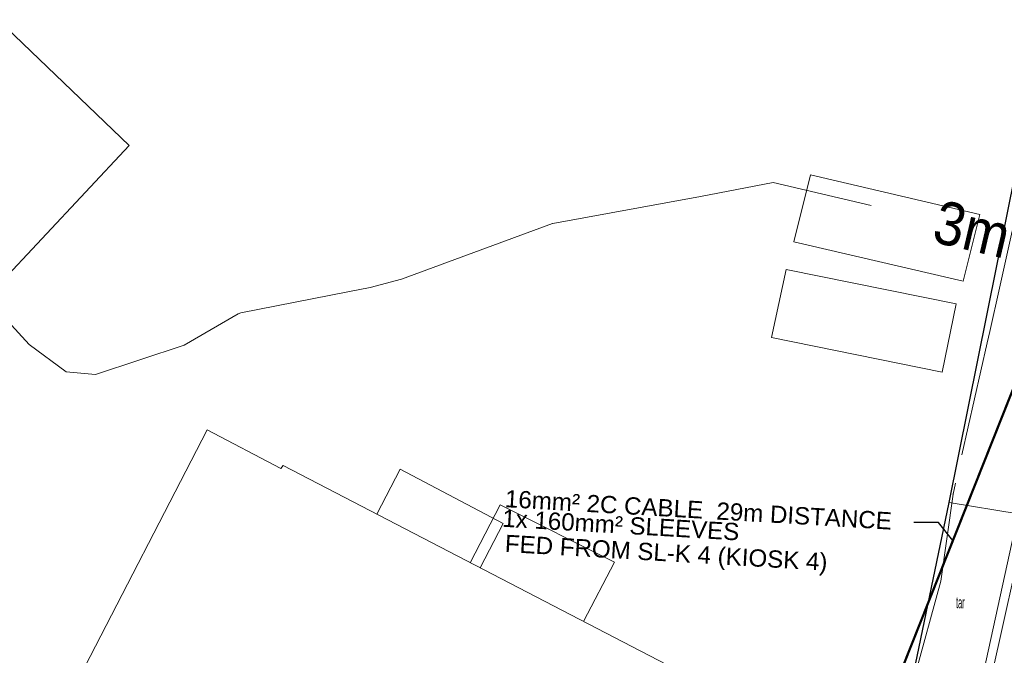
# Model space of a CAD drawing. Header units: millimetres. Extents: x -79464 to -76785, y -3788210 to -3782955.
# Tile 130 of 131: x -78680 to -78646, y -3783990 to -3783968. Entities that reach past the tile are written whole.
import ezdxf
from ezdxf.enums import TextEntityAlignment as Align

# ---------------------------------------------------------------- set-up
doc = ezdxf.new("R2010")
doc.units = ezdxf.units.MM
doc.header["$LTSCALE"] = 8
doc.header["$MEASUREMENT"] = 0
for name, pattern in [('CENTER', [2, 1.25, -0.25, 0.25, -0.25]), ('DASHED', [0.75, 0.5, -0.25]), ('FPHANT', [10, 5, -1, 1, -1, 1, -1])]:
    doc.linetypes.add(name, pattern=pattern)
for name, color, linetype in [('BUILDINGS', 7, 'Continuous'), ('CONTAINER', 7, 'Continuous'), ('EDGE OF ROOF', 7, 'Continuous'), ('FENCE', 7, 'Continuous'), ('MCONTOUR1', 7, 'Continuous'), ('PREVIOUS SURVEY', 9, 'Continuous'), ('PRL - Existing', 170, 'Continuous')]:
    doc.layers.add(name, color=color, linetype=linetype)
doc.layers.add('PREVIOUS SURVEY PERIMETER', color=3, linetype='Continuous', plot=False)
doc.styles.add('Arial Narrow', font='arial.ttf', dxfattribs={"height": 1})
doc.styles.add('MM-STANDARD', font='MM-STANDARD', dxfattribs={"height": 1})
doc.styles.add('Swiss600', font='txt', dxfattribs={"height": 600})

msp = doc.modelspace()

# ---------------------------------------------------------------- linework, layer by layer
at = {"layer": 'BUILDINGS', "color": 6, "lineweight": 15}
for p, q in [((-78692.9, -3783956.525, 7.388), (-78676.584, -3783972.164, 6.25)), ((-78676.584, -3783972.164, 6.25), (-78686.213, -3783982.446, 8.895)), ((-78679.635, -3783993.182, 4.821), (-78673.87, -3783982.045, 5.561)), ((-78673.87, -3783982.045, 5.561), (-78671.309, -3783983.382, 6.497)), ((-78671.309, -3783983.382, 6.497), (-78671.236, -3783983.278, 6.728)), ((-78671.236, -3783983.278, 6.728), (-78657.605, -3783990.357, 5.707))]:
    msp.add_line(p, q, dxfattribs=at)
at = {"layer": 'CONTAINER', "color": 5, "lineweight": 15}
for p, q in [((-78652.912, -3783973.184, 5.408), (-78653.494, -3783975.504, 5.085)), ((-78652.912, -3783973.184, 5.085), (-78647.026, -3783974.559, 5.408)), ((-78647.608, -3783976.878, 5.085), (-78647.026, -3783974.559, 5.408)), ((-78647.608, -3783976.878, 5.408), (-78653.494, -3783975.504, 5.085)), ((-78653.76, -3783976.471, 5.498), (-78654.26, -3783978.833, 5.635)), ((-78647.85, -3783977.667, 5.626), (-78653.76, -3783976.471, 5.498)), ((-78648.337, -3783980.041, 5.656), (-78647.85, -3783977.667, 5.626)), ((-78654.26, -3783978.833, 5.635), (-78648.337, -3783980.041, 5.656))]:
    msp.add_line(p, q, dxfattribs=at)
at = {"layer": 'EDGE OF ROOF', "color": 1, "linetype": 'CENTER', "lineweight": 15}
for p, q in [((-78667.165, -3783983.407, 4.896), (-78667.977, -3783984.971, 4.896)), ((-78663.59, -3783985.293, 4.865), (-78667.165, -3783983.407, 4.896)), ((-78663.686, -3783984.646, 5.076), (-78664.73, -3783986.657)), ((-78659.721, -3783986.634, 5.142), (-78663.686, -3783984.646, 5.076)), ((-78663.59, -3783985.293, 4.865), (-78664.39, -3783986.833)), ((-78659.721, -3783986.634, 5.142), (-78660.794, -3783988.701))]:
    msp.add_line(p, q, dxfattribs=at)
at = {"layer": 'FENCE', "color": 216, "lineweight": 15}
for p, q in [((-78646.341, -3783977.118, 4.154), (-78645.47, -3783973.214, 4.531)), ((-78646.341, -3783977.118, 4.441), (-78646.678, -3783978.629, 4.531)), ((-78646.766, -3783979.013, 4.543), (-78646.678, -3783978.629, 4.531)), ((-78646.766, -3783979.013, 4.671), (-78647.65, -3783982.914, 4.531)), ((-78647.871, -3783983.889, 4.694), (-78647.958, -3783984.273, 4.531)), ((-78647.871, -3783983.889, 4.741), (-78647.871, -3783983.889, 4.531))]:
    msp.add_line(p, q, dxfattribs=at)
at = {"layer": 'FENCE', "color": 216, "linetype": 'DASHED', "lineweight": 15}
for p, q in [((-78647.958, -3783984.273, 4.706), (-78648.386, -3783987.296, 4.879)), ((-78648.386, -3783987.296, 4.879), (-78650.013, -3783993.276, 4.507))]:
    msp.add_line(p, q, dxfattribs=at)
at = {"layer": 'FENCE', "color": 216, "lineweight": 0}
msp.add_point((-78647.958, -3783984.273, 4.706), dxfattribs=at)
at = {"layer": 'MCONTOUR1', "color": 8, "lineweight": 9, "elevation": 3}
msp.add_lwpolyline([(-78650.798, -3783974.241), (-78654.205, -3783973.443), (-78656.732, -3783973.935), (-78661.866, -3783974.867), (-78661.872, -3783974.869), (-78667.115, -3783976.801), (-78667.12, -3783976.802), (-78668.212, -3783977.097), (-78668.982, -3783977.25), (-78672.7, -3783977.978), (-78672.798, -3783978.014), (-78674.672, -3783979.096), (-78677.756, -3783980.113), (-78678.766, -3783980.02), (-78680.05, -3783979.078), (-78681.035, -3783978.003), (-78681.036, -3783978.002)], dxfattribs=at)
at = {"layer": 'PREVIOUS SURVEY', "lineweight": 18}
for p, q in [((-78645.25, -3783982.91), (-78646.9, -3783990.47)), ((-78646.61, -3783990.55), (-78644.93, -3783982.98)), ((-78648.096, -3783984.564), (-78645.698, -3783984.961))]:
    msp.add_line(p, q, dxfattribs=at)
at = {"layer": 'PREVIOUS SURVEY PERIMETER', "color": 3}
msp.add_lwpolyline([(-78718.25, -3783965.651), (-78707.26, -3783977.713), (-78706.54, -3783976.823), (-78690.603, -3783992.62), (-78681.603, -3784001.05), (-78660.767, -3784001.822), (-78658.897, -3783997.04), (-78649.504, -3783991.364), (-78648.096, -3783984.564), (-78637.8, -3783933.443), (-78623.183, -3783936.61), (-78572.413, -3783950.48), (-78556.867, -3783951.89), (-78544.567, -3783891.82), (-78526.983, -3783894.69), (-78539.71, -3783955.377), (-78556.753, -3784030.56), (-78532.883, -3784033.78), (-78535.64, -3784057.903), (-78522.43, -3784054.883), (-78518.343, -3784056.64), (-78518.753, -3784062.328), (-78486.153, -3784053.822)], dxfattribs=at)
at = {"layer": 'PRL - Existing'}
for p, q in [((-78648.468, -3783985.26), (-78649.324, -3783985.26)), ((-78647.96, -3783985.883, 6.727), (-78648.468, -3783985.26))]:
    msp.add_line(p, q, dxfattribs=at)
at = {"layer": 'PRL - Existing', "linetype": 'FPHANT', "const_width": 0.08, "elevation": 6.727}
msp.add_lwpolyline([(-78644.644, -3783977.531), (-78655.253, -3784004.247)], dxfattribs=at)

# ---------------------------------------------------------------- texts
at = {"layer": 'MCONTOUR1', "color": 251, "style": 'Arial Narrow', "width": 0.9}
msp.add_text('3m', height=1.5, rotation=346.8081, dxfattribs=at).set_placement((-78647.293, -3783975.063, 5.09), align=Align.MIDDLE)
at = {"layer": 'PREVIOUS SURVEY', "style": 'MM-STANDARD', "width": 0.4}
msp.add_text('tar', height=0.4, dxfattribs=at).set_placement((-78647.852, -3783988.357, 4.879), align=Align.BOTTOM_LEFT)
at = {"layer": 'PRL - Existing', "char_height": 0.6, "attachment_point": 1, "rotation": 356.6671, "style": 'Swiss600'}
for s, width, insert in [('16mm² 2C CABLE  29m DISTANCE', 14.29722, (-78663.504, -3783984.126)), ('1x 160mm² SLEEVES ', 8.26233, (-78663.596, -3783984.806)), ('FED FROM SL-K 4 (KIOSK 4)   ', 10.81866, (-78663.506, -3783985.682))]:
    msp.add_mtext_dynamic_manual_height_columns(s, width=width, gutter_width=1, heights=[0], dxfattribs=dict(at, insert=insert))

doc.saveas('drawing.dxf')
